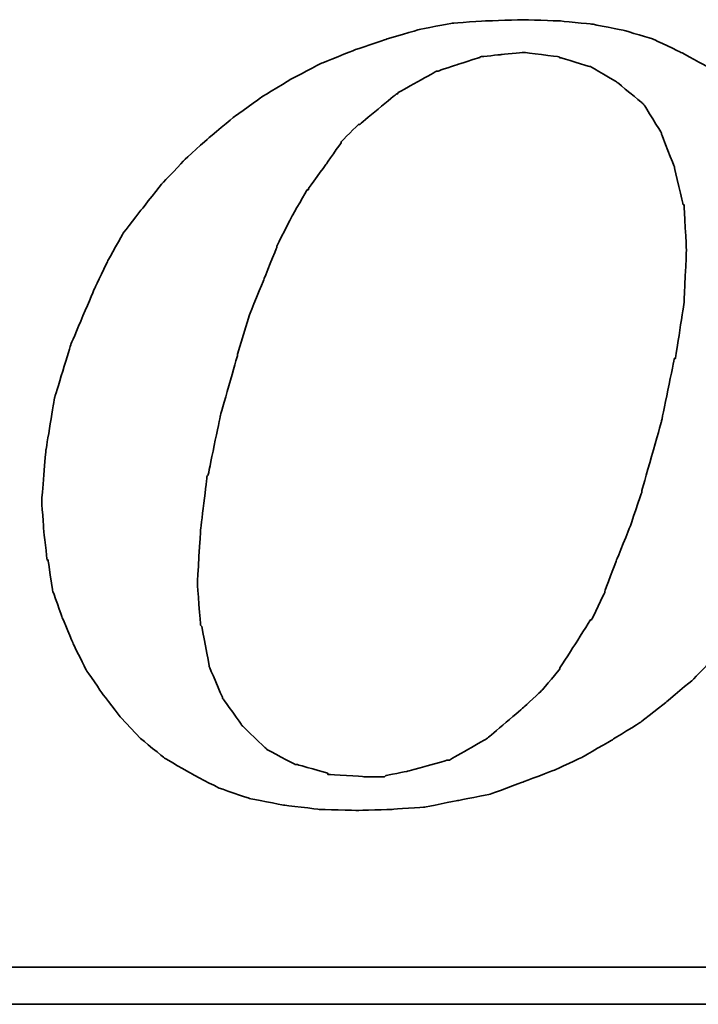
# Model space of a CAD drawing. Header units: millimetres. Extents: x 917 to 1154, y -31 to 46.
# Tile 35 of 53: x 1092.31 to 1094.2, y -9 to -6.26. Entities that reach past the tile are written whole.
import ezdxf

# ---------------------------------------------------------------- set-up
doc = ezdxf.new("R2010")
doc.units = ezdxf.units.MM
doc.header["$LTSCALE"] = 0.15
doc.layers.add('DIM', color=4, linetype='CONTINUOUS')
doc.layers.add('layer 1', color=7, linetype='CONTINUOUS')

# ---------------------------------------------------------------- blocks, each defined once
blk = doc.blocks.new('TBI MOTION logo(完整正式版)')
at = {"layer": 'layer 1', "color": 22, "lineweight": 35}
for points, knots in [([(-11.34375, -6.98375), (-11.34375, -6.98375), (-10.91375, -7.43875), (-10.91375, -7.43875), (-10.91375, -7.43875), (-10.91375, -7.43875), (-10.38625, -7.87125), (-10.38625, -7.87125), (-10.38625, -7.87125), (-10.38625, -7.87125), (-9.81125, -8.20375), (-9.81125, -8.20375), (-9.81125, -8.20375), (-9.81125, -8.20375), (-9.21125, -8.51875), (-9.21125, -8.51875), (-9.21125, -8.51875), (-9.21125, -8.51875), (-8.51625, -8.75875), (-8.51625, -8.75875), (-8.51625, -8.75875), (-8.51625, -8.75875), (-7.77125, -8.90375), (-7.77125, -8.90375), (-7.77125, -8.90375), (-7.77125, -8.90375), (-6.97875, -8.99875), (-6.97875, -8.99875), (-6.97875, -8.99875), (-6.97875, -8.99875), (-6.14125, -9.02375), (-6.14125, -9.02375), (-6.14125, -9.02375), (-6.14125, -9.02375), (-5.37125, -8.99875), (-5.37125, -8.99875), (-5.37125, -8.99875), (-5.37125, -8.99875), (-4.65375, -8.94875), (-4.65375, -8.94875), (-4.65375, -8.94875), (-4.65375, -8.94875), (-3.93375, -8.80625), (-3.93375, -8.80625), (-3.93375, -8.80625), (-3.93375, -8.80625), (-3.21375, -8.66375), (-3.21375, -8.66375), (-3.21375, -8.66375), (-3.21375, -8.66375), (-2.49375, -8.39875), (-2.49375, -8.39875), (-2.49375, -8.39875), (-2.49375, -8.39875), (-1.79875, -8.13375), (-1.79875, -8.13375), (-1.79875, -8.13375), (-1.79875, -8.13375), (-1.17375, -7.84375), (-1.17375, -7.84375), (-1.17375, -7.84375), (-1.17375, -7.84375), (-0.52375, -7.46375), (-0.52375, -7.46375), (-0.52375, -7.46375), (-0.52375, -7.46375), (0.10124, -7.07875), (0.10124, -7.07875), (0.10124, -7.07875), (0.10124, -7.07875), (0.67625, -6.62375), (0.67625, -6.62375), (0.67625, -6.62375), (0.67625, -6.62375), (1.24874, -6.14375), (1.24874, -6.14375), (1.24874, -6.14375), (1.24874, -6.14375), (1.72874, -5.64125), (1.72874, -5.64125), (1.72874, -5.64125), (1.72874, -5.64125), (2.18624, -5.06375), (2.18624, -5.06375), (2.18624, -5.06375), (2.18624, -5.06375), (2.61625, -4.48874), (2.61625, -4.48874), (2.61625, -4.48874), (2.61625, -4.48874), (3.00125, -3.83874), (3.00125, -3.83874), (3.00125, -3.83874), (3.00125, -3.83874), (3.36124, -3.21374), (3.36124, -3.21374), (3.36124, -3.21374), (3.36124, -3.21374), (3.84374, -1.99125), (3.84374, -1.99125), (3.84374, -1.99125), (3.84374, -1.99125), (4.22625, -0.81875), (4.22625, -0.81875), (4.22625, -0.81875), (4.22625, -0.81875), (4.39125, 0.45624), (4.39125, 0.45624), (4.39125, 0.45624), (4.39125, 0.45624), (4.48874, 1.70124), (4.48874, 1.70124), (4.48874, 1.70124), (4.48874, 1.70124), (4.43874, 2.44625), (4.43874, 2.44625), (4.43874, 2.44625), (4.43874, 2.44625), (4.36874, 3.14125), (4.36874, 3.14125), (4.36874, 3.14125), (4.36874, 3.14125), (4.25125, 3.81125), (4.25125, 3.81125), (4.25125, 3.81125), (4.25125, 3.81125), (4.03124, 4.41125), (4.03124, 4.41125), (4.03124, 4.41125), (4.03124, 4.41125), (3.74374, 5.01125), (3.74374, 5.01125), (3.74374, 5.01125), (3.74374, 5.01125), (3.43124, 5.58875), (3.43124, 5.58875), (3.43124, 5.58875), (3.43124, 5.58875), (3.02625, 6.09125), (3.02625, 6.09125), (3.02625, 6.09125), (3.02625, 6.09125), (2.59374, 6.54875), (2.59374, 6.54875), (2.59374, 6.54875), (2.59374, 6.54875), (2.09124, 6.98125), (2.09124, 6.98125), (2.09124, 6.98125), (2.09124, 6.98125), (1.56124, 7.36625), (1.56124, 7.36625), (1.56124, 7.36625), (1.56124, 7.36625), (0.98624, 7.67625), (0.98624, 7.67625), (0.98624, 7.67625), (0.98624, 7.67625), (0.38624, 7.96375), (0.38624, 7.96375), (0.38624, 7.96375), (0.38624, 7.96375), (-0.25875, 8.15625), (-0.25875, 8.15625), (-0.25875, 8.15625), (-0.25875, 8.15625), (-0.98125, 8.30125), (-0.98125, 8.30125), (-0.98125, 8.30125), (-0.98125, 8.30125), (-1.70124, 8.37125), (-1.70124, 8.37125), (-1.70124, 8.37125), (-1.70124, 8.37125), (-2.49375, 8.39624), (-2.49375, 8.39624), (-2.49375, 8.39624), (-2.49375, 8.39624), (-3.28625, 8.37125), (-3.28625, 8.37125), (-3.28625, 8.37125), (-3.28625, 8.37125), (-4.05125, 8.32125), (-4.05125, 8.32125), (-4.05125, 8.32125), (-4.05125, 8.32125), (-4.77375, 8.18125), (-4.77375, 8.18125), (-4.77375, 8.18125), (-4.77375, 8.18125), (-5.51625, 7.96375), (-5.51625, 7.96375), (-5.51625, 7.96375), (-5.51625, 7.96375), (-6.21125, 7.72625), (-6.21125, 7.72625), (-6.21125, 7.72625), (-6.21125, 7.72625), (-6.92875, 7.43625), (-6.92875, 7.43625), (-6.92875, 7.43625), (-6.92875, 7.43625), (-7.57875, 7.10125), (-7.57875, 7.10125), (-7.57875, 7.10125), (-7.57875, 7.10125), (-8.24875, 6.69125), (-8.24875, 6.69125), (-8.24875, 6.69125), (-8.24875, 6.69125), (-8.84875, 6.26125), (-8.84875, 6.26125), (-8.84875, 6.26125), (-8.84875, 6.26125), (-9.42625, 5.78125), (-9.42625, 5.78125), (-9.42625, 5.78125), (-9.42625, 5.78125), (-9.95375, 5.30125), (-9.95375, 5.30125), (-9.95375, 5.30125), (-9.95375, 5.30125), (-10.43375, 4.79624), (-10.43375, 4.79624), (-10.43375, 4.79624), (-10.43375, 4.79624), (-10.88875, 4.22125), (-10.88875, 4.22125), (-10.88875, 4.22125), (-10.88875, 4.22125), (-11.29875, 3.69375), (-11.29875, 3.69375), (-11.29875, 3.69375), (-11.29875, 3.69375), (-11.63375, 3.09125), (-11.63375, 3.09125), (-11.63375, 3.09125), (-11.63375, 3.09125), (-11.91875, 2.49625), (-11.91875, 2.49625), (-11.91875, 2.49625), (-11.91875, 2.49625), (-12.44875, 1.24625), (-12.44875, 1.24625), (-12.44875, 1.24625), (-12.44875, 1.24625), (-12.80875, 0.06874), (-12.80875, 0.06874), (-12.80875, 0.06874), (-12.80875, 0.06874), (-12.99875, -1.07875), (-12.99875, -1.07875), (-12.99875, -1.07875), (-12.99875, -1.07875), (-13.09375, -2.18375), (-13.09375, -2.18375), (-13.09375, -2.18375), (-13.09375, -2.18375), (-13.04875, -2.85375), (-13.04875, -2.85375), (-13.04875, -2.85375), (-13.04875, -2.85375), (-12.97375, -3.50375), (-12.97375, -3.50375), (-12.97375, -3.50375), (-12.97375, -3.50375), (-12.95375, -3.50375), (-12.95375, -3.50375), (-12.95375, -3.50375), (-12.95375, -3.50375), (-12.85375, -4.17375), (-12.85375, -4.17375), (-12.85375, -4.17375), (-12.85375, -4.17375), (-12.63875, -4.77624), (-12.63875, -4.77624), (-12.63875, -4.77624), (-12.63875, -4.77624), (-12.39875, -5.35125), (-12.39875, -5.35125), (-12.39875, -5.35125), (-12.39875, -5.35125), (-12.11375, -5.92875), (-12.11375, -5.92875), (-12.11375, -5.92875), (-12.11375, -5.92875), (-11.75375, -6.45375), (-11.75375, -6.45375), (-11.75375, -6.45375), (-11.75375, -6.45375), (-11.34375, -6.98375), (-11.34375, -6.98375)], [0, 0, 0, 0, 0.01369863, 0.01369863, 0.01369863, 0.01369864, 0.02739726, 0.02739726, 0.02739726, 0.02739727, 0.04109589, 0.04109589, 0.04109589, 0.0410959, 0.05479452, 0.05479452, 0.05479452, 0.05479453, 0.06849315, 0.06849315, 0.06849315, 0.06849316, 0.08219178, 0.08219178, 0.08219178, 0.08219179, 0.09589041, 0.09589041, 0.09589041, 0.09589042, 0.10958904, 0.10958904, 0.10958904, 0.10958905, 0.12328767, 0.12328767, 0.12328767, 0.12328768, 0.1369863, 0.1369863, 0.1369863, 0.13698631, 0.15068493, 0.15068493, 0.15068493, 0.15068494, 0.16438356, 0.16438356, 0.16438356, 0.16438357, 0.17808219, 0.17808219, 0.17808219, 0.1780822, 0.19178082, 0.19178082, 0.19178082, 0.19178083, 0.20547945, 0.20547945, 0.20547945, 0.20547946, 0.21917808, 0.21917808, 0.21917808, 0.21917809, 0.23287671, 0.23287671, 0.23287671, 0.23287672, 0.24657534, 0.24657534, 0.24657534, 0.24657535, 0.26027397, 0.26027397, 0.26027397, 0.26027398, 0.2739726, 0.2739726, 0.2739726, 0.27397261, 0.28767123, 0.28767123, 0.28767123, 0.28767124, 0.30136986, 0.30136986, 0.30136986, 0.30136987, 0.31506849, 0.31506849, 0.31506849, 0.3150685, 0.32876712, 0.32876712, 0.32876712, 0.32876713, 0.34246575, 0.34246575, 0.34246575, 0.34246576, 0.35616438, 0.35616438, 0.35616438, 0.35616439, 0.36986301, 0.36986301, 0.36986301, 0.36986302, 0.38356164, 0.38356164, 0.38356164, 0.38356165, 0.39726027, 0.39726027, 0.39726027, 0.39726028, 0.4109589, 0.4109589, 0.4109589, 0.41095891, 0.42465753, 0.42465753, 0.42465753, 0.42465754, 0.43835616, 0.43835616, 0.43835616, 0.43835617, 0.45205479, 0.45205479, 0.45205479, 0.4520548, 0.46575342, 0.46575342, 0.46575342, 0.46575343, 0.47945205, 0.47945205, 0.47945205, 0.47945206, 0.49315068, 0.49315068, 0.49315068, 0.49315069, 0.50684932, 0.50684932, 0.50684932, 0.50684933, 0.52054795, 0.52054795, 0.52054795, 0.52054796, 0.53424658, 0.53424658, 0.53424658, 0.53424659, 0.54794521, 0.54794521, 0.54794521, 0.54794522, 0.56164384, 0.56164384, 0.56164384, 0.56164385, 0.57534247, 0.57534247, 0.57534247, 0.57534248, 0.5890411, 0.5890411, 0.5890411, 0.58904111, 0.60273973, 0.60273973, 0.60273973, 0.60273974, 0.61643836, 0.61643836, 0.61643836, 0.61643837, 0.63013699, 0.63013699, 0.63013699, 0.630137, 0.64383562, 0.64383562, 0.64383562, 0.64383563, 0.65753425, 0.65753425, 0.65753425, 0.65753426, 0.67123288, 0.67123288, 0.67123288, 0.67123289, 0.68493151, 0.68493151, 0.68493151, 0.68493152, 0.69863014, 0.69863014, 0.69863014, 0.69863015, 0.71232877, 0.71232877, 0.71232877, 0.71232878, 0.7260274, 0.7260274, 0.7260274, 0.72602741, 0.73972603, 0.73972603, 0.73972603, 0.73972604, 0.75342466, 0.75342466, 0.75342466, 0.75342467, 0.76712329, 0.76712329, 0.76712329, 0.7671233, 0.78082192, 0.78082192, 0.78082192, 0.78082193, 0.79452055, 0.79452055, 0.79452055, 0.79452056, 0.80821918, 0.80821918, 0.80821918, 0.80821919, 0.82191781, 0.82191781, 0.82191781, 0.82191782, 0.83561644, 0.83561644, 0.83561644, 0.83561645, 0.84931507, 0.84931507, 0.84931507, 0.84931508, 0.8630137, 0.8630137, 0.8630137, 0.86301371, 0.87671233, 0.87671233, 0.87671233, 0.87671234, 0.89041096, 0.89041096, 0.89041096, 0.89041097, 0.90410959, 0.90410959, 0.90410959, 0.9041096, 0.91780822, 0.91780822, 0.91780822, 0.91780823, 0.93150685, 0.93150685, 0.93150685, 0.93150686, 0.94520548, 0.94520548, 0.94520548, 0.94520549, 0.95890411, 0.95890411, 0.95890411, 0.95890412, 0.97260274, 0.97260274, 0.97260274, 0.97260275, 0.98630137, 0.98630137, 0.98630137, 0.98630138, 1, 1, 1, 1]), ([(-8.77875, 1.03124), (-8.77875, 1.03124), (-8.51625, 1.89625), (-8.51625, 1.89625), (-8.51625, 1.89625), (-8.51625, 1.89625), (-8.20375, 2.66375), (-8.20375, 2.66375), (-8.20375, 2.66375), (-8.20375, 2.66375), (-7.91625, 3.38125), (-7.91625, 3.38125), (-7.91625, 3.38125), (-7.91625, 3.38125), (-7.91625, 3.40624), (-7.91625, 3.40624), (-7.91625, 3.40624), (-7.91625, 3.40624), (-7.57875, 4.07624), (-7.57875, 4.07624), (-7.57875, 4.07624), (-7.57875, 4.07624), (-7.24375, 4.65125), (-7.24375, 4.65125), (-7.24375, 4.65125), (-7.24375, 4.65125), (-7.21875, 4.65125), (-7.21875, 4.65125), (-7.21875, 4.65125), (-7.21875, 4.65125), (-7.21875, 4.67624), (-7.21875, 4.67624), (-7.21875, 4.67624), (-7.21875, 4.67624), (-6.83625, 5.20375), (-6.83625, 5.20375), (-6.83625, 5.20375), (-6.83625, 5.20375), (-6.49875, 5.68625), (-6.49875, 5.68625), (-6.49875, 5.68625), (-6.49875, 5.68625), (-6.49875, 5.70625), (-6.49875, 5.70625), (-6.49875, 5.70625), (-6.49875, 5.70625), (-6.11625, 6.09125), (-6.11625, 6.09125), (-6.11625, 6.09125), (-6.11625, 6.09125), (-6.09125, 6.09125), (-6.09125, 6.09125), (-6.09125, 6.09125), (-6.09125, 6.09125), (-5.27375, 6.76625), (-5.27375, 6.76625), (-5.27375, 6.76625), (-5.27375, 6.76625), (-5.24875, 6.76625), (-5.24875, 6.76625), (-5.24875, 6.76625), (-5.24875, 6.76625), (-5.24875, 6.78625), (-5.24875, 6.78625), (-5.24875, 6.78625), (-5.24875, 6.78625), (-4.38875, 7.26624), (-4.38875, 7.26624), (-4.38875, 7.26624), (-4.38875, 7.26624), (-4.36125, 7.26624), (-4.36125, 7.26624), (-4.36125, 7.26624), (-4.36125, 7.26624), (-3.93375, 7.41125), (-3.93375, 7.41125), (-3.93375, 7.41125), (-3.93375, 7.41125), (-3.47375, 7.55625), (-3.47375, 7.55625), (-3.47375, 7.55625), (-3.47375, 7.55625), (-3.45375, 7.55625), (-3.45375, 7.55625), (-3.45375, 7.55625), (-3.45375, 7.55625), (-3.42875, 7.58124), (-3.42875, 7.58124), (-3.42875, 7.58124), (-3.42875, 7.58124), (-2.97375, 7.62625), (-2.97375, 7.62625), (-2.97375, 7.62625), (-2.97375, 7.62625), (-2.49375, 7.67625), (-2.49375, 7.67625), (-2.49375, 7.67625), (-2.49375, 7.67625), (-2.46875, 7.67625), (-2.46875, 7.67625), (-2.46875, 7.67625), (-2.46875, 7.67625), (-1.70124, 7.58124), (-1.70124, 7.58124), (-1.70124, 7.58124), (-1.70124, 7.58124), (-1.67875, 7.55625), (-1.67875, 7.55625), (-1.67875, 7.55625), (-1.67875, 7.55625), (-1.65375, 7.55625), (-1.65375, 7.55625), (-1.65375, 7.55625), (-1.65375, 7.55625), (-1.03125, 7.36625), (-1.03125, 7.36625), (-1.03125, 7.36625), (-1.03125, 7.36625), (-1.00625, 7.36625), (-1.00625, 7.36625), (-1.00625, 7.36625), (-1.00625, 7.36625), (-0.43124, 7.02624), (-0.43124, 7.02624), (-0.43124, 7.02624), (-0.43124, 7.02624), (-0.40625, 7.00624), (-0.40625, 7.00624), (-0.40625, 7.00624), (-0.40625, 7.00624), (0.12124, 6.57124), (0.12124, 6.57124), (0.12124, 6.57124), (0.12124, 6.57124), (0.14624, 6.54875), (0.14624, 6.54875), (0.14624, 6.54875), (0.14624, 6.54875), (0.17124, 6.52375), (0.17124, 6.52375), (0.17124, 6.52375), (0.17124, 6.52375), (0.55625, 5.89875), (0.55625, 5.89875), (0.55625, 5.89875), (0.55625, 5.89875), (0.55625, 5.87625), (0.55625, 5.87625), (0.55625, 5.87625), (0.55625, 5.87625), (0.84124, 5.15625), (0.84124, 5.15625), (0.84124, 5.15625), (0.84124, 5.15625), (0.84124, 5.13125), (0.84124, 5.13125), (0.84124, 5.13125), (0.84124, 5.13125), (1.03624, 4.31875), (1.03624, 4.31875), (1.03624, 4.31875), (1.03624, 4.31875), (1.05624, 4.31875), (1.05624, 4.31875), (1.05624, 4.31875), (1.05624, 4.31875), (1.05624, 4.29125), (1.05624, 4.29125), (1.05624, 4.29125), (1.05624, 4.29125), (1.10625, 3.33125), (1.10625, 3.33125), (1.10625, 3.33125), (1.10625, 3.33125), (1.10625, 3.30875), (1.10625, 3.30875), (1.10625, 3.30875), (1.10625, 3.30875), (1.05624, 2.20624), (1.05624, 2.20624), (1.05624, 2.20624), (1.05624, 2.20624), (1.05624, 2.18124), (1.05624, 2.18124), (1.05624, 2.18124), (1.05624, 2.18124), (0.86624, 0.93624), (0.86624, 0.93624), (0.86624, 0.93624), (0.86624, 0.93624), (0.84124, 0.93624), (0.84124, 0.93624), (0.84124, 0.93624), (0.84124, 0.93624), (0.55625, -0.45874), (0.55625, -0.45874), (0.55625, -0.45874), (0.55625, -0.45874), (0.12124, -1.99125), (0.12124, -1.99125), (0.12124, -1.99125), (0.12124, -1.99125), (0.12124, -2.01874), (0.12124, -2.01874), (0.12124, -2.01874), (0.12124, -2.01874), (-0.13874, -2.78375), (-0.13874, -2.78375), (-0.13874, -2.78375), (-0.13874, -2.78375), (-0.43124, -3.50375), (-0.43124, -3.50375), (-0.43124, -3.50375), (-0.43124, -3.50375), (-0.69375, -4.19875), (-0.69375, -4.19875), (-0.69375, -4.19875), (-0.69375, -4.19875), (-0.69375, -4.22375), (-0.69375, -4.22375), (-0.69375, -4.22375), (-0.69375, -4.22375), (-0.98125, -4.82374), (-0.98125, -4.82374), (-0.98125, -4.82374), (-0.98125, -4.82374), (-1.00625, -4.82374), (-1.00625, -4.82374), (-1.00625, -4.82374), (-1.00625, -4.82374), (-1.33875, -5.35125), (-1.33875, -5.35125), (-1.33875, -5.35125), (-1.33875, -5.35125), (-1.67875, -5.87875), (-1.67875, -5.87875), (-1.67875, -5.87875), (-1.67875, -5.87875), (-1.67875, -5.90375), (-1.67875, -5.90375), (-1.67875, -5.90375), (-1.67875, -5.90375), (-2.05875, -6.35875), (-2.05875, -6.35875), (-2.05875, -6.35875), (-2.05875, -6.35875), (-2.08375, -6.38375), (-2.08375, -6.38375), (-2.08375, -6.38375), (-2.08375, -6.38375), (-2.46875, -6.74375), (-2.46875, -6.74375), (-2.46875, -6.74375), (-2.46875, -6.74375), (-3.25875, -7.41625), (-3.25875, -7.41625), (-3.25875, -7.41625), (-3.25875, -7.41625), (-3.28625, -7.43875), (-3.28625, -7.43875), (-3.28625, -7.43875), (-3.28625, -7.43875), (-4.12375, -7.91875), (-4.12375, -7.91875), (-4.12375, -7.91875), (-4.12375, -7.91875), (-4.14875, -7.91875), (-4.14875, -7.91875), (-4.14875, -7.91875), (-4.14875, -7.91875), (-4.17125, -7.91875), (-4.17125, -7.91875), (-4.17125, -7.91875), (-4.17125, -7.91875), (-5.03375, -8.15875), (-5.03375, -8.15875), (-5.03375, -8.15875), (-5.03375, -8.15875), (-5.51625, -8.25625), (-5.51625, -8.25625), (-5.51625, -8.25625), (-5.51625, -8.25625), (-5.54125, -8.27875), (-5.54125, -8.27875), (-5.54125, -8.27875), (-5.54125, -8.27875), (-5.56375, -8.27875), (-5.56375, -8.27875), (-5.56375, -8.27875), (-5.56375, -8.27875), (-5.99625, -8.27875), (-5.99625, -8.27875), (-5.99625, -8.27875), (-5.99625, -8.27875), (-6.76375, -8.23125), (-6.76375, -8.23125), (-6.76375, -8.23125), (-6.76375, -8.23125), (-6.78875, -8.23125), (-6.78875, -8.23125), (-6.78875, -8.23125), (-6.78875, -8.23125), (-6.78875, -8.20375), (-6.78875, -8.20375), (-6.78875, -8.20375), (-6.78875, -8.20375), (-7.45875, -8.01375), (-7.45875, -8.01375), (-7.45875, -8.01375), (-7.45875, -8.01375), (-7.48375, -8.01375), (-7.48375, -8.01375), (-7.48375, -8.01375), (-7.48375, -8.01375), (-7.50875, -8.01375), (-7.50875, -8.01375), (-7.50875, -8.01375), (-7.50875, -8.01375), (-8.13125, -7.67875), (-8.13125, -7.67875), (-8.13125, -7.67875), (-8.13125, -7.67875), (-8.15625, -7.65375), (-8.15625, -7.65375), (-8.15625, -7.65375), (-8.15625, -7.65375), (-8.65875, -7.17375), (-8.65875, -7.17375), (-8.65875, -7.17375), (-8.65875, -7.17375), (-8.68375, -7.14875), (-8.68375, -7.14875), (-8.68375, -7.14875), (-8.68375, -7.14875), (-9.08875, -6.57375), (-9.08875, -6.57375), (-9.08875, -6.57375), (-9.08875, -6.57375), (-9.11375, -6.54875), (-9.11375, -6.54875), (-9.11375, -6.54875), (-9.11375, -6.54875), (-9.11375, -6.52875), (-9.11375, -6.52875), (-9.11375, -6.52875), (-9.11375, -6.52875), (-9.40375, -5.85375), (-9.40375, -5.85375), (-9.40375, -5.85375), (-9.40375, -5.85375), (-9.40375, -5.82875), (-9.40375, -5.82875), (-9.40375, -5.82875), (-9.40375, -5.82875), (-9.56875, -4.96875), (-9.56875, -4.96875), (-9.56875, -4.96875), (-9.56875, -4.96875), (-9.59375, -4.94375), (-9.59375, -4.94375), (-9.59375, -4.94375), (-9.59375, -4.94375), (-9.66375, -4.03375), (-9.66375, -4.03375), (-9.66375, -4.03375), (-9.66375, -4.03375), (-9.66375, -4.00875), (-9.66375, -4.00875), (-9.66375, -4.00875), (-9.66375, -4.00875), (-9.59375, -2.85375), (-9.59375, -2.85375), (-9.59375, -2.85375), (-9.59375, -2.85375), (-9.45125, -1.65875), (-9.45125, -1.65875), (-9.45125, -1.65875), (-9.45125, -1.65875), (-9.42625, -1.63375), (-9.42625, -1.63375), (-9.42625, -1.63375), (-9.42625, -1.63375), (-9.16125, -0.33875), (-9.16125, -0.33875), (-9.16125, -0.33875), (-9.16125, -0.33875), (-8.77875, 1.00624), (-8.77875, 1.00624), (-8.77875, 1.00624), (-8.77875, 1.00624), (-8.77875, 1.03124), (-8.77875, 1.03124)], [0, 0, 0, 0, 0.01020408, 0.01020408, 0.01020408, 0.01020409, 0.02040816, 0.02040816, 0.02040816, 0.02040817, 0.03061224, 0.03061224, 0.03061224, 0.03061225, 0.04081633, 0.04081633, 0.04081633, 0.04081634, 0.05102041, 0.05102041, 0.05102041, 0.05102042, 0.06122449, 0.06122449, 0.06122449, 0.0612245, 0.07142857, 0.07142857, 0.07142857, 0.07142858, 0.08163265, 0.08163265, 0.08163265, 0.08163266, 0.09183673, 0.09183673, 0.09183673, 0.09183674, 0.10204082, 0.10204082, 0.10204082, 0.10204083, 0.1122449, 0.1122449, 0.1122449, 0.11224491, 0.12244898, 0.12244898, 0.12244898, 0.12244899, 0.13265306, 0.13265306, 0.13265306, 0.13265307, 0.14285714, 0.14285714, 0.14285714, 0.14285715, 0.15306122, 0.15306122, 0.15306122, 0.15306123, 0.16326531, 0.16326531, 0.16326531, 0.16326532, 0.17346939, 0.17346939, 0.17346939, 0.1734694, 0.18367347, 0.18367347, 0.18367347, 0.18367348, 0.19387755, 0.19387755, 0.19387755, 0.19387756, 0.20408163, 0.20408163, 0.20408163, 0.20408164, 0.21428571, 0.21428571, 0.21428571, 0.21428572, 0.2244898, 0.2244898, 0.2244898, 0.22448981, 0.23469388, 0.23469388, 0.23469388, 0.23469389, 0.24489796, 0.24489796, 0.24489796, 0.24489797, 0.25510204, 0.25510204, 0.25510204, 0.25510205, 0.26530612, 0.26530612, 0.26530612, 0.26530613, 0.2755102, 0.2755102, 0.2755102, 0.27551021, 0.28571429, 0.28571429, 0.28571429, 0.2857143, 0.29591837, 0.29591837, 0.29591837, 0.29591838, 0.30612245, 0.30612245, 0.30612245, 0.30612246, 0.31632653, 0.31632653, 0.31632653, 0.31632654, 0.32653061, 0.32653061, 0.32653061, 0.32653062, 0.33673469, 0.33673469, 0.33673469, 0.3367347, 0.34693878, 0.34693878, 0.34693878, 0.34693879, 0.35714286, 0.35714286, 0.35714286, 0.35714287, 0.36734694, 0.36734694, 0.36734694, 0.36734695, 0.37755102, 0.37755102, 0.37755102, 0.37755103, 0.3877551, 0.3877551, 0.3877551, 0.38775511, 0.39795918, 0.39795918, 0.39795918, 0.39795919, 0.40816327, 0.40816327, 0.40816327, 0.40816328, 0.41836735, 0.41836735, 0.41836735, 0.41836736, 0.42857143, 0.42857143, 0.42857143, 0.42857144, 0.43877551, 0.43877551, 0.43877551, 0.43877552, 0.44897959, 0.44897959, 0.44897959, 0.4489796, 0.45918367, 0.45918367, 0.45918367, 0.45918368, 0.46938776, 0.46938776, 0.46938776, 0.46938777, 0.47959184, 0.47959184, 0.47959184, 0.47959185, 0.48979592, 0.48979592, 0.48979592, 0.48979593, 0.5, 0.5, 0.5, 0.50000001, 0.51020408, 0.51020408, 0.51020408, 0.51020409, 0.52040816, 0.52040816, 0.52040816, 0.52040817, 0.53061224, 0.53061224, 0.53061224, 0.53061225, 0.54081633, 0.54081633, 0.54081633, 0.54081634, 0.55102041, 0.55102041, 0.55102041, 0.55102042, 0.56122449, 0.56122449, 0.56122449, 0.5612245, 0.57142857, 0.57142857, 0.57142857, 0.57142858, 0.58163265, 0.58163265, 0.58163265, 0.58163266, 0.59183673, 0.59183673, 0.59183673, 0.59183674, 0.60204082, 0.60204082, 0.60204082, 0.60204083, 0.6122449, 0.6122449, 0.6122449, 0.61224491, 0.62244898, 0.62244898, 0.62244898, 0.62244899, 0.63265306, 0.63265306, 0.63265306, 0.63265307, 0.64285714, 0.64285714, 0.64285714, 0.64285715, 0.65306122, 0.65306122, 0.65306122, 0.65306123, 0.66326531, 0.66326531, 0.66326531, 0.66326532, 0.67346939, 0.67346939, 0.67346939, 0.6734694, 0.68367347, 0.68367347, 0.68367347, 0.68367348, 0.69387755, 0.69387755, 0.69387755, 0.69387756, 0.70408163, 0.70408163, 0.70408163, 0.70408164, 0.71428571, 0.71428571, 0.71428571, 0.71428572, 0.7244898, 0.7244898, 0.7244898, 0.72448981, 0.73469388, 0.73469388, 0.73469388, 0.73469389, 0.74489796, 0.74489796, 0.74489796, 0.74489797, 0.75510204, 0.75510204, 0.75510204, 0.75510205, 0.76530612, 0.76530612, 0.76530612, 0.76530613, 0.7755102, 0.7755102, 0.7755102, 0.77551021, 0.78571429, 0.78571429, 0.78571429, 0.7857143, 0.79591837, 0.79591837, 0.79591837, 0.79591838, 0.80612245, 0.80612245, 0.80612245, 0.80612246, 0.81632653, 0.81632653, 0.81632653, 0.81632654, 0.82653061, 0.82653061, 0.82653061, 0.82653062, 0.83673469, 0.83673469, 0.83673469, 0.8367347, 0.84693878, 0.84693878, 0.84693878, 0.84693879, 0.85714286, 0.85714286, 0.85714286, 0.85714287, 0.86734694, 0.86734694, 0.86734694, 0.86734695, 0.87755102, 0.87755102, 0.87755102, 0.87755103, 0.8877551, 0.8877551, 0.8877551, 0.88775511, 0.89795918, 0.89795918, 0.89795918, 0.89795919, 0.90816327, 0.90816327, 0.90816327, 0.90816328, 0.91836735, 0.91836735, 0.91836735, 0.91836736, 0.92857143, 0.92857143, 0.92857143, 0.92857144, 0.93877551, 0.93877551, 0.93877551, 0.93877552, 0.94897959, 0.94897959, 0.94897959, 0.9489796, 0.95918367, 0.95918367, 0.95918367, 0.95918368, 0.96938776, 0.96938776, 0.96938776, 0.96938777, 0.97959184, 0.97959184, 0.97959184, 0.97959185, 0.98979592, 0.98979592, 0.98979592, 0.98979593, 1, 1, 1, 1]), ([(75.90875, -9.47875), (75.90875, -9.47875), (75.90875, -12.28625), (75.90875, -12.28625), (75.90875, -12.28625), (75.90875, -12.28625), (75.90875, -12.47875), (75.90875, -12.47875), (75.90875, -12.47875), (75.90875, -12.47875), (75.71625, -12.47875), (75.71625, -12.47875), (75.71625, -12.47875), (75.71625, -12.47875), (-88.32875, -12.47875), (-88.32875, -12.47875), (-88.32875, -12.47875), (-88.32875, -12.47875), (-88.32875, -13.29375), (-88.32875, -13.29375), (-88.32875, -13.29375), (-88.32875, -13.29375), (82.89125, -13.29375), (82.89125, -13.29375), (82.89125, -13.29375), (82.89125, -13.29375), (75.90875, -9.47875), (75.90875, -9.47875)], [0, 0, 0, 0, 0.14285714, 0.14285714, 0.14285714, 0.14285715, 0.28571429, 0.28571429, 0.28571429, 0.2857143, 0.42857143, 0.42857143, 0.42857143, 0.42857144, 0.57142857, 0.57142857, 0.57142857, 0.57142858, 0.71428571, 0.71428571, 0.71428571, 0.71428572, 0.85714286, 0.85714286, 0.85714286, 0.85714287, 1, 1, 1, 1])]:
    blk.add_open_spline(points, degree=3, knots=knots, dxfattribs=at)

msp = doc.modelspace()

# ---------------------------------------------------------------- block references
at = {"layer": 'DIM', "color": 0, "xscale": 0.1265115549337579, "yscale": 0.1265115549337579, "zscale": 0.1265115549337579}
msp.add_blockref('TBI MOTION logo(完整正式版)', (1094.0256, -7.3231), dxfattribs=at)

doc.saveas('drawing.dxf')
